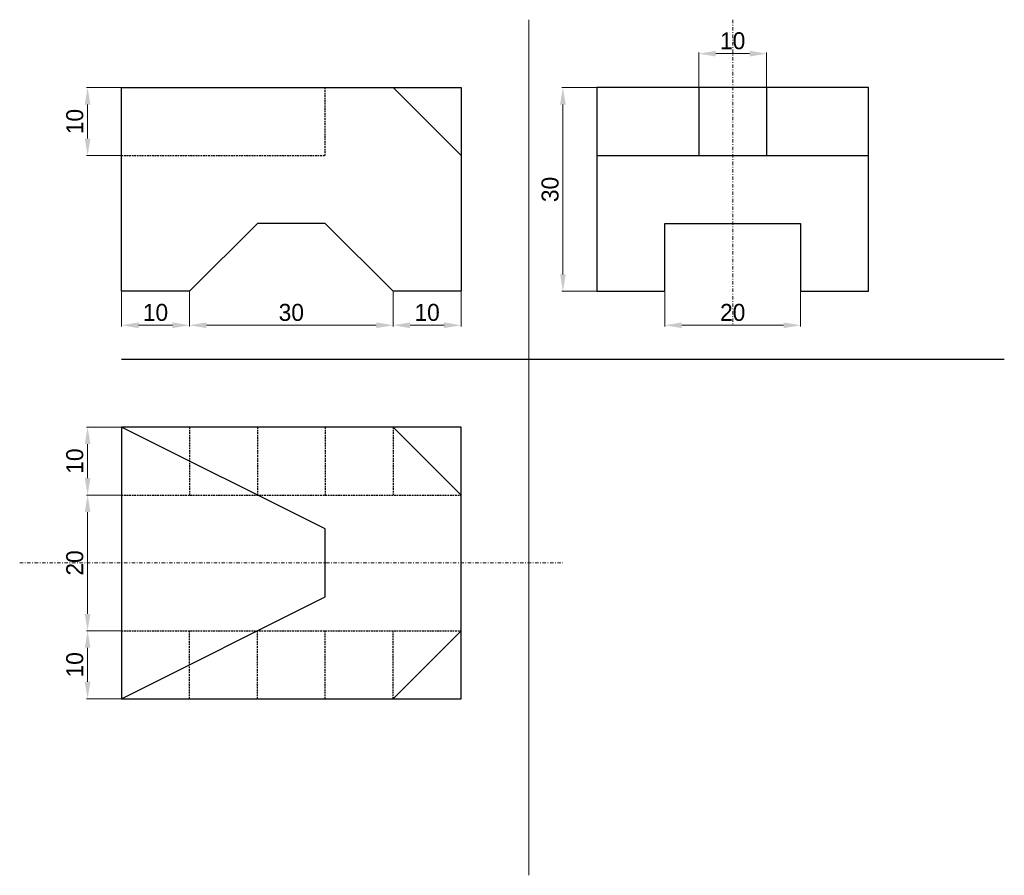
# Model space of a CAD drawing. Header units: inches. Extents: x -25 to 120, y -46 to 80.
import ezdxf

# ---------------------------------------------------------------- set-up
doc = ezdxf.new("R2010")
doc.units = ezdxf.units.IN
doc.header["$MEASUREMENT"] = 0
doc.linetypes.add('DASHDOT', pattern=[1, 0.5, -0.25, 0, -0.25])
doc.linetypes.add('DASHED2', pattern=[0.375, 0.25, -0.125])
for name, color, linetype, lineweight in [('Kote', 250, 'Continuous', 15), ('nevidljivi brid', 250, 'DASHED2', 30), ('Pomoćne', 90, 'Continuous', 15), ('simetrale', 1, 'DASHDOT', 15), ('Vidljivi bridovi', 250, 'Continuous', 30)]:
    doc.layers.add(name, color=color, linetype=linetype, lineweight=lineweight)

msp = doc.modelspace()

# ---------------------------------------------------------------- linework, layer by layer
at = {"layer": 'Kote'}
for p, q in [((75, 70.06), (75, 75.18)), ((77.5, 75), (82.5, 75)), ((85, 70.06), (85, 75.18)), ((-10.06, 70), (-15.18, 70)), ((59.94, 70), (54.82, 70)), ((-15, 67.5), (-15, 62.5)), ((55, 67.5), (55, 42.5)), ((-10.06, 60), (-15.18, 60)), ((-10, 39.94), (-10, 34.82)), ((0, 39.94), (0, 34.82)), ((0, 39.94), (0, 34.82)), ((30, 39.94), (30, 34.82)), ((30, 39.94), (30, 34.82)), ((40, 39.94), (40, 34.82)), ((59.94, 40), (54.82, 40)), ((70, 39.94), (70, 34.82)), ((90, 39.94), (90, 34.82)), ((-7.5, 35), (-2.5, 35)), ((2.5, 35), (27.5, 35)), ((32.5, 35), (37.5, 35)), ((72.5, 35), (87.5, 35)), ((-10.06, 20), (-15.18, 20)), ((-15, 17.5), (-15, 12.5)), ((-10.06, 10), (-15.18, 10)), ((-10.06, 10), (-15.18, 10)), ((-15, 7.5), (-15, -7.5)), ((-10.06, -10), (-15.18, -10)), ((-10.06, -10), (-15.18, -10)), ((-15, -12.5), (-15, -17.5)), ((-10.06, -20), (-15.18, -20))]:
    msp.add_line(p, q, dxfattribs=at)
for points in [[(77.5, 75.42), (77.5, 74.58), (75, 75)], [(82.5, 75.42), (82.5, 74.58), (85, 75)], [(-15.42, 67.5), (-14.58, 67.5), (-15, 70)], [(54.58, 67.5), (55.42, 67.5), (55, 70)], [(-15.42, 62.5), (-14.58, 62.5), (-15, 60)], [(54.58, 42.5), (55.42, 42.5), (55, 40)], [(-7.5, 35.42), (-7.5, 34.58), (-10, 35)], [(-2.5, 35.42), (-2.5, 34.58), (0, 35)], [(2.5, 35.42), (2.5, 34.58), (0, 35)], [(27.5, 35.42), (27.5, 34.58), (30, 35)], [(32.5, 35.42), (32.5, 34.58), (30, 35)], [(37.5, 35.42), (37.5, 34.58), (40, 35)], [(72.5, 35.42), (72.5, 34.58), (70, 35)], [(87.5, 35.42), (87.5, 34.58), (90, 35)], [(-15.42, 17.5), (-14.58, 17.5), (-15, 20)], [(-15.42, 12.5), (-14.58, 12.5), (-15, 10)], [(-15.42, 7.5), (-14.58, 7.5), (-15, 10)], [(-15.42, -7.5), (-14.58, -7.5), (-15, -10)], [(-15.42, -12.5), (-14.58, -12.5), (-15, -10)], [(-15.42, -17.5), (-14.58, -17.5), (-15, -20)]]:
    msp.add_solid(points, dxfattribs=at)
at = {"layer": 'nevidljivi brid'}
for p, q in [((20, 60), (20, 70)), ((-10, 60), (20, 60)), ((0, 20), (0, 10)), ((0, 20), (0, 10)), ((10, 20), (10, 10)), ((20, 20), (20, 10)), ((30, 20), (30, 10)), ((-10, 10), (40, 10)), ((-10, -10), (40, -10)), ((0, -20), (0, -10)), ((10, -20), (10, -10)), ((20, -20), (20, -10)), ((30, -20), (30, -10))]:
    msp.add_line(p, q, dxfattribs=at)
at = {"layer": 'Pomoćne', "color": 0}
for p, q in [((50, 45), (50, 80)), ((50, 45), (50, 3)), ((50, 3), (50, -31)), ((50, -31), (50, -46))]:
    msp.add_line(p, q, dxfattribs=at)
at = {"layer": 'simetrale'}
for p, q in [((80, 80), (80, 35)), ((-25, 0), (55, 0))]:
    msp.add_line(p, q, dxfattribs=at)
at = {"layer": 'Vidljivi bridovi'}
for p, q in [((-10, 40), (-10, 70)), ((-10, 70), (30, 70)), ((30, 70), (40, 60)), ((30, 70), (40, 70)), ((40, 70), (40, 60)), ((100, 70), (60, 70)), ((60, 70), (60, 40)), ((75, 70), (75, 60)), ((85, 70), (85, 60)), ((100, 40), (100, 70)), ((40, 60), (40, 40)), ((60, 60), (100, 60)), ((10, 50), (0, 40)), ((20, 50), (10, 50)), ((30, 40), (20, 50)), ((70, 40), (70, 50)), ((70, 50), (90, 50)), ((90, 50), (90, 40)), ((0, 40), (-10, 40)), ((40, 40), (30, 40)), ((60, 40), (70, 40)), ((90, 40), (100, 40)), ((-10, 30), (120, 30)), ((40, 20), (-10, 20)), ((-10, 20), (-10, -20)), ((20, 5), (-10, 20)), ((30, 20), (40, 10)), ((40, -20), (40, 20)), ((20, -5), (20, 5)), ((-10, -20), (20, -5)), ((40, -10), (30, -20)), ((-10, -20), (40, -20))]:
    msp.add_line(p, q, dxfattribs=at)

# ---------------------------------------------------------------- texts
at = {"layer": 'Kote', "char_height": 2.5, "attachment_point": 5}
for s, insert in [('\\A1;10', (80, 76.88)), ('\\A1;10', (-5, 36.88)), ('\\A1;30', (15, 36.88)), ('\\A1;10', (35, 36.88)), ('\\A1;20', (80, 36.88))]:
    msp.add_mtext(s, dxfattribs=dict(at, insert=insert))
at = {"layer": 'Kote', "char_height": 2.5, "attachment_point": 5, "rotation": 90}
for s, insert in [('\\A1;10', (-16.88, 65)), ('\\A1;30', (53.12, 55)), ('\\A1;10', (-16.88, 15)), ('\\A1;20', (-16.88, 0)), ('\\A1;10', (-16.88, -15))]:
    msp.add_mtext(s, dxfattribs=dict(at, insert=insert))

doc.saveas('drawing.dxf')
